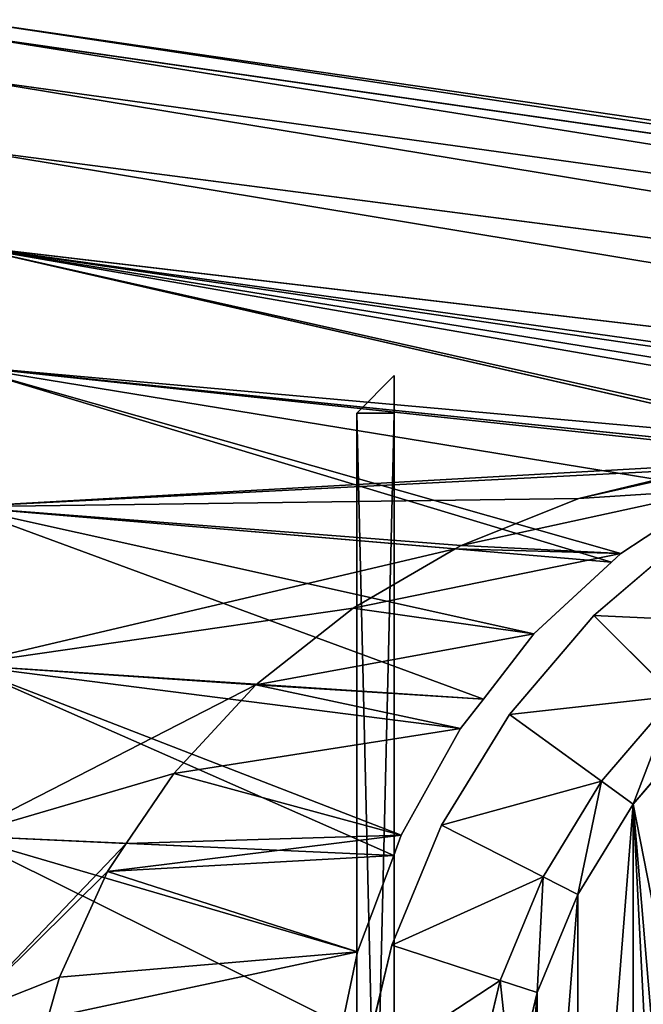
# Model space of a CAD drawing. Extents: x -0.1 to 19.2, y 0 to 39.3.
# Tile 152 of 215: x 5.543 to 6.374, y 32.997 to 34.309. Entities that reach past the tile are written whole.
import ezdxf

# ---------------------------------------------------------------- set-up
doc = ezdxf.new("R2010")
doc.units = 0
doc.header["$LTSCALE"] = 2.54
doc.layers.get('0').update_dxf_attribs({"color": 13, "linetype": 'CONTINUOUS'})

# ---------------------------------------------------------------- blocks, each defined once
blk = doc.blocks.new('KOMPONENT_9')
at = {"color": 41}
for p, q in [((1.9593, 0.8255), (1.9923, 0.9628)), ((1.9593, 0.8255), (1.9923, 0.9628)), ((2.0088, 0.8094, 0.05), (2.0436, 0.9546, 0.05)), ((2.0088, 0.8094, 0.05), (2.0436, 0.9546, 0.05)), ((2.153, 0.7625, 4.1773), (2.1935, 0.9309, 4.1773)), ((1.9053, 0.695), (1.9593, 0.8255)), ((1.9053, 0.695), (1.9593, 0.8255)), ((1.9593, 0.8255), (2.0088, 0.8094, 0.05)), ((1.9593, 0.8255), (2.0088, 0.8094, 0.05)), ((1.9516, 0.6714, 0.05), (2.0088, 0.8094, 0.05)), ((1.9516, 0.6714, 0.05), (2.0088, 0.8094, 0.05)), ((2.153, 0.7625, 4.1773), (2.0088, 0.8094, 0.05)), ((2.153, 0.7625, 4.1773), (2.0088, 0.8094, 0.05)), ((2.0868, 0.6025, 4.1773), (2.153, 0.7625, 4.1773)), ((1.8315, 0.5746), (1.9053, 0.695)), ((1.8315, 0.5746), (1.9053, 0.695)), ((1.9053, 0.695), (1.9516, 0.6714, 0.05)), ((1.9053, 0.695), (1.9516, 0.6714, 0.05)), ((1.8736, 0.544, 0.05), (1.9516, 0.6714, 0.05)), ((1.8736, 0.544, 0.05), (1.9516, 0.6714, 0.05)), ((2.0868, 0.6025, 4.1773), (1.9516, 0.6714, 0.05)), ((2.0868, 0.6025, 4.1773), (1.9516, 0.6714, 0.05)), ((1.9963, 0.4549, 4.1773), (2.0868, 0.6025, 4.1773)), ((1.7398, 0.4673), (1.8315, 0.5746)), ((1.7398, 0.4673), (1.8315, 0.5746)), ((1.8315, 0.5746), (1.8736, 0.544, 0.05)), ((1.8315, 0.5746), (1.8736, 0.544, 0.05)), ((1.7766, 0.4305, 0.05), (1.8736, 0.544, 0.05)), ((1.7766, 0.4305, 0.05), (1.8736, 0.544, 0.05)), ((1.9963, 0.4549, 4.1773), (1.8736, 0.544, 0.05)), ((1.9963, 0.4549, 4.1773), (1.8736, 0.544, 0.05)), ((1.8838, 0.3232, 4.1773), (1.9963, 0.4549, 4.1773)), ((1.8838, 0.3232, 4.1773), (1.7766, 0.4305, 0.05)), ((1.8838, 0.3232, 4.1773), (1.7766, 0.4305, 0.05)), ((1.7522, 0.2108, 4.1773), (1.8838, 0.3232, 4.1773))]:
    blk.add_line(p, q, dxfattribs=at)
mesh = blk.add_polyface(dxfattribs=at)
corners = [(0.2148, 1.2443), (0.2148, 0.9628), (0.2037, 1.1035), (0.2477, 1.3816), (0.2477, 0.8255), (0.3018, 1.512), (0.3018, 0.695), (0.3756, 1.6324), (0.3756, 0.5746), (0.4025, 1.1035), (0.4112, 1.2132), (0.4673, 1.7398), (0.4368, 1.3201), (0.4789, 1.4218), (0.5746, 1.8315), (0.5364, 1.5155), (0.6078, 1.5992), (0.695, 1.9053), (0.6915, 1.6706), (0.7853, 1.7281), (0.8255, 1.9593), (0.8869, 1.7702), (0.9628, 1.9923), (0.9939, 1.7959), (1.1035, 2.0033), (1.1035, 1.8045), (1.2443, 1.9923), (1.2132, 1.7959), (1.3201, 1.7702), (1.3816, 1.9593), (1.4218, 1.7281), (1.512, 1.9053), (1.5155, 1.6706), (1.6324, 1.8315), (1.5992, 1.5992), (1.6706, 1.5155), (1.7398, 1.7398), (1.7281, 1.4218), (1.7702, 1.3201), (1.8315, 1.6324), (1.7959, 1.2132), (1.8045, 1.1035), (0.4112, 0.9939), (0.4673, 0.4673), (0.4368, 0.8869), (0.4789, 0.7853), (0.5746, 0.3756), (0.5364, 0.6915), (0.6078, 0.6078), (0.695, 0.3018), (0.6915, 0.5364), (0.7853, 0.4789), (0.8255, 0.2477), (0.8869, 0.4368), (0.9628, 0.2148), (0.9939, 0.4112), (1.1035, 0.2037), (1.1035, 0.4025), (1.2132, 0.4112), (1.2443, 0.2148), (1.3201, 0.4368), (1.3816, 0.2477), (1.4218, 0.4789), (1.512, 0.3018), (1.5155, 0.5364), (1.6324, 0.3756), (1.5992, 0.6078), (1.6706, 0.6915), (1.7398, 0.4673), (1.7281, 0.7853), (1.7702, 0.8869), (1.8315, 0.5746), (1.7959, 0.9939), (1.9053, 1.512), (1.9053, 0.695), (1.9593, 1.3816), (1.9593, 0.8255), (1.9923, 1.2443), (1.9923, 0.9628), (2.0033, 1.1035)]
mesh.append_faces([[corners[k] for k in face] for face in [(0, 1, 2), (78, 77, 79)]], dxfattribs={"vtx0": -1, "color": 41})
mesh.append_faces([[corners[k] for k in face] for face in [(1, 3, 4), (4, 5, 6), (6, 7, 8), (9, 7, 10), (10, 11, 12), (12, 11, 13), (13, 14, 15), (15, 14, 16), (16, 17, 18), (18, 17, 19), (19, 20, 21), (21, 22, 23), (23, 24, 25), (25, 26, 27), (27, 26, 28), (28, 29, 30), (30, 31, 32), (32, 33, 34), (34, 33, 35), (35, 36, 37), (37, 36, 38), (38, 39, 40), (40, 39, 41), (8, 42, 43), (42, 8, 9), (43, 45, 46), (46, 48, 49), (49, 51, 52), (52, 53, 54), (54, 55, 56), (56, 58, 59), (59, 60, 61), (61, 62, 63), (63, 64, 65), (65, 67, 68), (68, 70, 71), (71, 73, 74), (74, 75, 76), (76, 77, 78)]], dxfattribs={"vtx0": -1, "vtx1": -1, "color": 41})
mesh.append_faces([[corners[k] for k in face] for face in [(8, 7, 9), (71, 41, 39)]], dxfattribs={"vtx0": -1, "vtx1": -1, "vtx2": -1, "color": 41})
mesh.append_faces([[corners[k] for k in face] for face in [(1, 0, 3), (4, 3, 5), (6, 5, 7), (10, 7, 11), (13, 11, 14), (16, 14, 17), (19, 17, 20), (21, 20, 22), (23, 22, 24), (25, 24, 26), (28, 26, 29), (30, 29, 31), (32, 31, 33), (35, 33, 36), (38, 36, 39), (43, 42, 44), (43, 44, 45), (46, 45, 47), (46, 47, 48), (49, 48, 50), (49, 50, 51), (52, 51, 53), (54, 53, 55), (56, 55, 57), (56, 57, 58), (59, 58, 60), (61, 60, 62), (63, 62, 64), (65, 64, 66), (65, 66, 67), (68, 67, 69), (68, 69, 70), (71, 70, 72), (71, 72, 41), (71, 39, 73), (74, 73, 75), (76, 75, 77)]], dxfattribs={"vtx0": -1, "vtx2": -1, "color": 41})
mesh = blk.add_polyface(dxfattribs=at)
corners = [(1.9923, 0.9628), (2.0088, 0.8094, 0.05), (1.9593, 0.8255), (2.0436, 0.9546, 0.05)]
mesh.append_faces([[corners[k] for k in face] for face in [(0, 1, 2), (1, 0, 3)]], dxfattribs={"vtx0": -1, "color": 41})
mesh = blk.add_polyface(dxfattribs=at)
corners = [(2.0088, 0.8094, 0.05), (2.1935, 0.9309, 4.1773), (2.153, 0.7625, 4.1773), (2.0436, 0.9546, 0.05)]
mesh.append_faces([[corners[k] for k in face] for face in [(0, 1, 2), (1, 0, 3)]], dxfattribs={"vtx0": -1, "color": 41})
mesh = blk.add_polyface(dxfattribs=at)
corners = [(1.9593, 0.8255), (1.9516, 0.6714, 0.05), (1.9053, 0.695), (2.0088, 0.8094, 0.05)]
mesh.append_faces([[corners[k] for k in face] for face in [(0, 1, 2), (1, 0, 3)]], dxfattribs={"vtx0": -1, "color": 41})
mesh = blk.add_polyface(dxfattribs=at)
corners = [(1.9516, 0.6714, 0.05), (2.153, 0.7625, 4.1773), (2.0868, 0.6025, 4.1773), (2.0088, 0.8094, 0.05)]
mesh.append_faces([[corners[k] for k in face] for face in [(0, 1, 2), (1, 0, 3)]], dxfattribs={"vtx0": -1, "color": 41})
mesh = blk.add_polyface(dxfattribs=at)
corners = [(1.9053, 0.695), (1.8736, 0.544, 0.05), (1.8315, 0.5746), (1.9516, 0.6714, 0.05)]
mesh.append_faces([[corners[k] for k in face] for face in [(0, 1, 2), (1, 0, 3)]], dxfattribs={"vtx0": -1, "color": 41})
mesh = blk.add_polyface(dxfattribs=at)
corners = [(1.8736, 0.544, 0.05), (2.0868, 0.6025, 4.1773), (1.9963, 0.4549, 4.1773), (1.9516, 0.6714, 0.05)]
mesh.append_faces([[corners[k] for k in face] for face in [(0, 1, 2), (1, 0, 3)]], dxfattribs={"vtx0": -1, "color": 41})
mesh = blk.add_polyface(dxfattribs=at)
corners = [(1.8315, 0.5746), (1.7766, 0.4305, 0.05), (1.7398, 0.4673), (1.8736, 0.544, 0.05)]
mesh.append_faces([[corners[k] for k in face] for face in [(0, 1, 2), (1, 0, 3)]], dxfattribs={"vtx0": -1, "color": 41})
mesh = blk.add_polyface(dxfattribs=at)
corners = [(1.7766, 0.4305, 0.05), (1.9963, 0.4549, 4.1773), (1.8838, 0.3232, 4.1773), (1.8736, 0.544, 0.05)]
mesh.append_faces([[corners[k] for k in face] for face in [(0, 1, 2), (1, 0, 3)]], dxfattribs={"vtx0": -1, "color": 41})
mesh = blk.add_polyface(dxfattribs=at)
corners = [(1.8838, 0.3232, 4.1773), (1.663, 0.3335, 0.05), (1.7766, 0.4305, 0.05), (1.7522, 0.2108, 4.1773)]
mesh.append_faces([[corners[k] for k in face] for face in [(0, 1, 2), (1, 0, 3)]], dxfattribs={"vtx0": -1, "color": 41})
blk = doc.blocks.new('GRUPUJ_49')
at = {"color": 41}
for p, q in [((2.15, 21.1914), (2.15, 21.2414, 0.05)), ((2.15, 21.1914), (2.15, 21.2414, 0.05)), ((2.2, 21.1914, 0.05), (2.15, 21.1914)), ((2.2, 21.1914, 0.05), (2.15, 21.1914)), ((2.15, 21.0214), (2.2, 21.0214, 0.05)), ((2.15, 21.0214), (2.15, 20.9714, 0.05)), ((2.15, 21.0214), (2.15, 20.9714, 0.05)), ((2.15, 21.0214), (2.2, 21.0214, 0.05)), ((2.15, 20.8914), (2.15, 20.9414, 0.05)), ((2.15, 20.8914), (2.15, 20.9414, 0.05)), ((2.15, 20.8914), (2.15, 0.05)), ((2.15, 20.8914), (2.15, 0.05)), ((2.2, 20.8914, 0.05), (2.15, 20.8914)), ((2.2, 20.8914, 0.05), (2.15, 20.8914)), ((0.05, 0.05), (2.15, 0.05)), ((0.05, 0.05), (2.15, 0.05)), ((2.15, 0.05), (2.2, 0.05, 0.05)), ((2.15, 0.05), (2.15, 0, 0.05)), ((2.15, 0.05), (2.2, 0.05, 0.05)), ((2.15, 0.05), (2.15, 0, 0.05))]:
    blk.add_line(p, q, dxfattribs=at)
mesh = blk.add_polyface(dxfattribs=at)
corners = [(2.15, 21.2414, 0.05), (0.05, 21.1914), (0.05, 21.2414, 0.05), (2.15, 21.1914)]
mesh.append_faces([[corners[k] for k in face] for face in [(0, 1, 2), (1, 0, 3)]], dxfattribs={"vtx0": -1, "color": 41})
mesh = blk.add_polyface(dxfattribs=at)
corners = [(2.15, 21.2414, 0.05), (2.2, 21.1914, 0.05), (2.15, 21.1914)]
mesh.append_faces([[corners[k] for k in face] for face in [(0, 1, 2)]], dxfattribs={"color": 41})
mesh = blk.add_polyface(dxfattribs=at)
corners = [(2.15, 21.1914), (2.2, 21.0214, 0.05), (2.15, 21.0214), (2.2, 21.1914, 0.05)]
mesh.append_faces([[corners[k] for k in face] for face in [(0, 1, 2), (1, 0, 3)]], dxfattribs={"vtx0": -1, "color": 41})
mesh = blk.add_polyface(dxfattribs=at)
corners = [(2.15, 21.0214), (0.05, 20.9714, 0.05), (0.05, 21.0214), (2.15, 20.9714, 0.05)]
mesh.append_faces([[corners[k] for k in face] for face in [(0, 1, 2), (1, 0, 3)]], dxfattribs={"vtx0": -1, "color": 41})
mesh = blk.add_polyface(dxfattribs=at)
corners = [(2.2, 21.0214, 0.05), (2.15, 20.9714, 0.05), (2.15, 21.0214)]
mesh.append_faces([[corners[k] for k in face] for face in [(0, 1, 2)]], dxfattribs={"color": 41})
mesh = blk.add_polyface(dxfattribs=at)
corners = [(2.15, 20.9414, 0.05), (0.05, 20.8914), (0.05, 20.9414, 0.05), (2.15, 20.8914)]
mesh.append_faces([[corners[k] for k in face] for face in [(0, 1, 2), (1, 0, 3)]], dxfattribs={"vtx0": -1, "color": 41})
mesh = blk.add_polyface(dxfattribs=at)
corners = [(2.15, 20.9414, 0.05), (2.2, 20.8914, 0.05), (2.15, 20.8914)]
mesh.append_faces([[corners[k] for k in face] for face in [(0, 1, 2)]], dxfattribs={"color": 41})
mesh = blk.add_polyface(dxfattribs=at)
corners = [(2.15, 20.8914), (0.05, 0.05), (0.05, 20.8914), (2.15, 0.05)]
mesh.append_faces([[corners[k] for k in face] for face in [(0, 1, 2), (1, 0, 3)]], dxfattribs={"vtx0": -1, "color": 41})
mesh = blk.add_polyface(dxfattribs=at)
corners = [(2.15, 20.8914), (2.2, 0.05, 0.05), (2.15, 0.05), (2.2, 20.8914, 0.05)]
mesh.append_faces([[corners[k] for k in face] for face in [(0, 1, 2), (1, 0, 3)]], dxfattribs={"vtx0": -1, "color": 41})
mesh = blk.add_polyface(dxfattribs=at)
corners = [(2.15, 0, 0.05), (0.05, 0.05), (2.15, 0.05), (0.05, 0, 0.05)]
mesh.append_faces([[corners[k] for k in face] for face in [(0, 1, 2), (1, 0, 3)]], dxfattribs={"vtx0": -1, "color": 41})
mesh = blk.add_polyface(dxfattribs=at)
corners = [(2.2, 0.05, 0.05), (2.15, 0, 0.05), (2.15, 0.05)]
mesh.append_faces([[corners[k] for k in face] for face in [(0, 1, 2)]], dxfattribs={"color": 41})
blk = doc.blocks.new('OLTENS_SOG_S_UCHAWKA_PRYSZ')
at = {"color": 253}
blk.add_blockref('GRUPUJ_49', (0, 0), dxfattribs=at)
at = {"color": 0, "extrusion": (-5.86318e-31, 1, -3.82857e-16), "rotation": 270}
blk.add_blockref('KOMPONENT_9', (-2.2035, 2.2, -4.1773), dxfattribs=at)
blk = doc.blocks.new('GRUPUJ_51')
at = {"color": 41}
for p, q in [((5.4648, 4.4242, 7.3515), (8.1648, 4.0316, 7.3515)), ((5.4648, 4.4242, 7.3515), (8.1648, 4.0316, 7.3515)), ((5.4648, 4.4048, 7.5978), (8.1648, 4.017, 7.5363)), ((5.4648, 4.4048, 7.5978), (8.1648, 4.017, 7.5363)), ((5.4648, 4.4048, 7.1052), (8.1648, 4.017, 7.1667)), ((5.4648, 4.4048, 7.1052), (8.1648, 4.017, 7.1667)), ((5.4648, 4.3472, 7.838), (8.1648, 3.9737, 7.7166)), ((5.4648, 4.3472, 6.865), (8.1648, 3.9737, 6.9864)), ((5.4648, 4.3472, 7.838), (8.1648, 3.9737, 7.7166)), ((5.4648, 4.3472, 6.865), (8.1648, 3.9737, 6.9864)), ((5.4648, 4.2526, 6.6368), (8.1648, 3.9028, 6.8151)), ((5.4648, 4.2526, 6.6368), (8.1648, 3.9028, 6.8151)), ((5.4648, 4.2526, 8.0662), (8.1648, 3.9028, 7.8879)), ((5.4648, 4.2526, 8.0662), (8.1648, 3.9028, 7.8879)), ((5.4648, 4.1236, 6.4262), (8.1648, 3.8059, 6.657)), ((5.4648, 4.1236, 6.4262), (8.1648, 3.8059, 6.657)), ((5.4648, 4.1236, 8.2768), (8.1648, 3.8059, 8.046)), ((5.4648, 4.1236, 8.2768), (8.1648, 3.8059, 8.046)), ((5.4648, 3.9631, 8.4646), (6.5885, 3.8476, 8.3491)), ((5.4648, 3.9631, 6.2384), (6.7393, 3.8321, 6.3694)), ((5.4648, 3.9631, 6.2384), (6.7393, 3.8321, 6.3694)), ((5.4648, 3.9631, 8.4646), (6.5885, 3.8476, 8.3491)), ((6.6164, 3.8598, 8.3286), (6.2881, 3.786, 6.2441)), ((6.6164, 3.8598, 8.3286), (6.2881, 3.786, 6.2441)), ((6.4508, 3.8254, 6.3087), (6.2881, 3.786, 6.2441)), ((6.4508, 3.8254, 6.3087), (6.2881, 3.786, 6.2441)), ((6.4736, 3.798, 8.4134), (6.1311, 3.7234, 6.1606)), ((6.4736, 3.798, 8.4134), (6.1311, 3.7234, 6.1606)), ((6.344, 3.713, 8.5107), (6.4736, 3.798, 8.4134)), ((6.344, 3.713, 8.5107), (6.4736, 3.798, 8.4134)), ((6.2881, 3.786, 6.2441), (6.1311, 3.7234, 6.1606)), ((6.2881, 3.786, 6.2441), (6.1311, 3.7234, 6.1606)), ((5.4648, 3.7753, 8.6251), (6.3316, 3.7012, 8.5231)), ((5.4648, 3.7753, 8.6251), (6.3316, 3.7012, 8.5231)), ((5.4648, 3.7753, 6.0779), (6.1234, 3.719, 6.1554)), ((5.4648, 3.7753, 6.0779), (6.1234, 3.719, 6.1554)), ((6.1234, 3.719, 6.1554), (5.9873, 3.6401, 6.0839)), ((6.1234, 3.719, 6.1554), (5.9873, 3.6401, 6.0839)), ((6.1311, 3.7234, 6.1606), (6.1234, 3.719, 6.1554)), ((6.1311, 3.7234, 6.1606), (6.1234, 3.719, 6.1554)), ((6.344, 3.713, 8.5107), (5.9873, 3.6401, 6.0839)), ((6.344, 3.713, 8.5107), (5.9873, 3.6401, 6.0839)), ((6.2281, 3.606, 8.599), (6.3316, 3.7012, 8.5231)), ((6.2281, 3.606, 8.599), (6.3316, 3.7012, 8.5231)), ((6.3316, 3.7012, 8.5231), (6.344, 3.713, 8.5107)), ((6.3316, 3.7012, 8.5231), (6.344, 3.713, 8.5107)), ((5.9873, 3.6401, 6.0839), (5.8576, 3.5378, 5.9994)), ((5.9873, 3.6401, 6.0839), (5.8576, 3.5378, 5.9994)), ((6.2281, 3.606, 8.599), (5.8576, 3.5378, 5.9994)), ((6.2281, 3.606, 8.599), (5.8576, 3.5378, 5.9994)), ((6.1609, 3.5187, 8.664), (6.2281, 3.606, 8.599)), ((6.1609, 3.5187, 8.664), (6.2281, 3.606, 8.599)), ((5.4648, 3.5647, 8.7541), (6.1609, 3.5187, 8.664)), ((5.4648, 3.5647, 8.7541), (6.1609, 3.5187, 8.664)), ((5.4648, 3.5647, 5.9489), (5.8576, 3.5378, 5.9994)), ((5.4648, 3.5647, 5.9489), (5.8576, 3.5378, 5.9994)), ((5.8576, 3.5378, 5.9994), (5.7484, 3.4199, 5.9334)), ((5.8576, 3.5378, 5.9994), (5.7484, 3.4199, 5.9334)), ((6.1301, 3.4799, 8.6849), (6.1609, 3.5187, 8.664)), ((6.1301, 3.4799, 8.6849), (6.1609, 3.5187, 8.664)), ((6.1301, 3.4799, 8.6849), (5.7484, 3.4199, 5.9334)), ((6.1301, 3.4799, 8.6849), (5.7484, 3.4199, 5.9334)), ((6.0511, 3.3375, 8.7563), (6.1301, 3.4799, 8.6849)), ((6.0511, 3.3375, 8.7563), (6.1301, 3.4799, 8.6849)), ((5.7484, 3.4199, 5.9334), (5.6847, 3.3266, 5.8847)), ((5.7484, 3.4199, 5.9334), (5.6847, 3.3266, 5.8847)), ((5.4648, 3.3365, 8.8487), (6.0415, 3.3105, 8.7689)), ((5.4648, 3.3365, 8.8487), (6.0415, 3.3105, 8.7689)), ((5.4648, 3.3365, 5.8543), (5.6847, 3.3266, 5.8847)), ((5.4648, 3.3365, 5.8543), (5.6847, 3.3266, 5.8847)), ((6.0511, 3.3375, 8.7563), (5.6599, 3.289, 5.872)), ((6.0511, 3.3375, 8.7563), (5.6599, 3.289, 5.872)), ((6.0415, 3.3105, 8.7689), (6.0511, 3.3375, 8.7563)), ((6.0415, 3.3105, 8.7689), (6.0511, 3.3375, 8.7563)), ((5.6847, 3.3266, 5.8847), (5.6599, 3.289, 5.872)), ((5.6847, 3.3266, 5.8847), (5.6599, 3.289, 5.872)), ((5.9929, 3.1823, 8.807), (6.0415, 3.3105, 8.7689)), ((5.9929, 3.1823, 8.807), (6.0415, 3.3105, 8.7689)), ((5.6599, 3.289, 5.872), (5.5956, 3.1482, 5.8286)), ((5.6599, 3.289, 5.872), (5.5956, 3.1482, 5.8286)), ((5.9929, 3.1823, 8.807), (5.5956, 3.1482, 5.8286)), ((5.9929, 3.1823, 8.807), (5.5956, 3.1482, 5.8286)), ((5.9727, 3.0847, 8.8334), (5.9929, 3.1823, 8.807)), ((5.9727, 3.0847, 8.8334), (5.9929, 3.1823, 8.807)), ((5.5956, 3.1482, 5.8286), (5.5804, 3.0936, 5.8133)), ((5.5956, 3.1482, 5.8286), (5.5804, 3.0936, 5.8133))]:
    blk.add_line(p, q, dxfattribs=at)
mesh = blk.add_polyface(dxfattribs=at)
corners = [(5.4648, 4.4242, 7.3515), (8.1648, 4.017, 7.5363), (8.1648, 4.0316, 7.3515), (5.4648, 4.4048, 7.5978)]
mesh.append_faces([[corners[k] for k in face] for face in [(0, 1, 2), (1, 0, 3)]], dxfattribs={"vtx0": -1, "color": 41})
mesh = blk.add_polyface(dxfattribs=at)
corners = [(5.4648, 4.4242, 7.3515), (8.1648, 4.017, 7.1667), (5.4648, 4.4048, 7.1052), (8.1648, 4.0316, 7.3515)]
mesh.append_faces([[corners[k] for k in face] for face in [(0, 1, 2), (1, 0, 3)]], dxfattribs={"vtx0": -1, "color": 41})
mesh = blk.add_polyface(dxfattribs=at)
corners = [(5.4648, 4.4048, 7.5978), (8.1648, 3.9737, 7.7166), (8.1648, 4.017, 7.5363), (5.4648, 4.3472, 7.838)]
mesh.append_faces([[corners[k] for k in face] for face in [(0, 1, 2), (1, 0, 3)]], dxfattribs={"vtx0": -1, "color": 41})
mesh = blk.add_polyface(dxfattribs=at)
corners = [(5.4648, 4.4048, 7.1052), (8.1648, 3.9737, 6.9864), (5.4648, 4.3472, 6.865), (8.1648, 4.017, 7.1667)]
mesh.append_faces([[corners[k] for k in face] for face in [(0, 1, 2), (1, 0, 3)]], dxfattribs={"vtx0": -1, "color": 41})
mesh = blk.add_polyface(dxfattribs=at)
corners = [(5.4648, 4.3472, 6.865), (8.1648, 3.9028, 6.8151), (5.4648, 4.2526, 6.6368), (8.1648, 3.9737, 6.9864)]
mesh.append_faces([[corners[k] for k in face] for face in [(0, 1, 2), (1, 0, 3)]], dxfattribs={"vtx0": -1, "color": 41})
mesh = blk.add_polyface(dxfattribs=at)
corners = [(5.4648, 4.3472, 7.838), (8.1648, 3.9028, 7.8879), (8.1648, 3.9737, 7.7166), (5.4648, 4.2526, 8.0662)]
mesh.append_faces([[corners[k] for k in face] for face in [(0, 1, 2), (1, 0, 3)]], dxfattribs={"vtx0": -1, "color": 41})
mesh = blk.add_polyface(dxfattribs=at)
corners = [(5.4648, 4.2526, 6.6368), (8.1648, 3.8059, 6.657), (5.4648, 4.1236, 6.4262), (8.1648, 3.9028, 6.8151)]
mesh.append_faces([[corners[k] for k in face] for face in [(0, 1, 2), (1, 0, 3)]], dxfattribs={"vtx0": -1, "color": 41})
mesh = blk.add_polyface(dxfattribs=at)
corners = [(5.4648, 4.2526, 8.0662), (8.1648, 3.8059, 8.046), (8.1648, 3.9028, 7.8879), (5.4648, 4.1236, 8.2768)]
mesh.append_faces([[corners[k] for k in face] for face in [(0, 1, 2), (1, 0, 3)]], dxfattribs={"vtx0": -1, "color": 41})
mesh = blk.add_polyface(dxfattribs=at)
corners = [(5.4648, 4.1236, 6.4262), (6.7393, 3.8321, 6.3694), (5.4648, 3.9631, 6.2384), (6.7761, 3.8297, 6.3749), (8.1648, 3.6855, 6.516), (6.7869, 3.8272, 6.3743), (8.1648, 3.8059, 6.657)]
mesh.append_faces([[corners[k] for k in face] for face in [(0, 1, 2), (3, 4, 5), (4, 0, 6)]], dxfattribs={"vtx0": -1, "color": 41})
mesh.append_faces([[corners[k] for k in face] for face in [(1, 0, 3)]], dxfattribs={"vtx0": -1, "vtx1": -1, "color": 41})
mesh.append_faces([[corners[k] for k in face] for face in [(4, 3, 0)]], dxfattribs={"vtx0": -1, "vtx1": -1, "vtx2": -1, "color": 41})
mesh = blk.add_polyface(dxfattribs=at)
corners = [(5.4648, 4.1236, 8.2768), (7.092, 3.8962, 8.1797), (8.1648, 3.8059, 8.046), (6.9276, 3.9091, 8.2014), (6.7679, 3.8968, 8.2514), (6.6164, 3.8598, 8.3286), (5.4648, 3.9631, 8.4646), (6.5885, 3.8476, 8.3491), (8.1648, 3.6855, 8.187), (7.2575, 3.8586, 8.1868), (7.4206, 3.797, 8.2226), (7.5009, 3.7538, 8.2553)]
mesh.append_faces([[corners[k] for k in face] for face in [(5, 6, 7), (8, 10, 11)]], dxfattribs={"vtx0": -1, "color": 41})
mesh.append_faces([[corners[k] for k in face] for face in [(0, 1, 2), (1, 0, 3), (3, 0, 4), (4, 0, 5)]], dxfattribs={"vtx0": -1, "vtx1": -1, "color": 41})
mesh.append_faces([[corners[k] for k in face] for face in [(5, 0, 6), (1, 8, 2), (8, 1, 9), (8, 9, 10)]], dxfattribs={"vtx0": -1, "vtx2": -1, "color": 41})
mesh = blk.add_polyface(dxfattribs=at)
corners = [(6.3316, 3.7012, 8.5231), (5.4648, 3.9631, 8.4646), (5.4648, 3.7753, 8.6251), (6.344, 3.713, 8.5107), (6.4736, 3.798, 8.4134), (6.5885, 3.8476, 8.3491)]
mesh.append_faces([[corners[k] for k in face] for face in [(0, 1, 2), (1, 4, 5)]], dxfattribs={"vtx0": -1, "color": 41})
mesh.append_faces([[corners[k] for k in face] for face in [(1, 0, 3), (1, 3, 4)]], dxfattribs={"vtx0": -1, "vtx2": -1, "color": 41})
mesh = blk.add_polyface(dxfattribs=at)
corners = [(5.4648, 3.9631, 6.2384), (6.6149, 3.8401, 6.3526), (5.4648, 3.7753, 6.0779), (6.7393, 3.8321, 6.3694), (6.4508, 3.8254, 6.3087), (6.2881, 3.786, 6.2441), (6.1311, 3.7234, 6.1606), (6.1234, 3.719, 6.1554)]
mesh.append_faces([[corners[k] for k in face] for face in [(1, 0, 3), (2, 6, 7)]], dxfattribs={"vtx0": -1, "color": 41})
mesh.append_faces([[corners[k] for k in face] for face in [(0, 1, 2)]], dxfattribs={"vtx0": -1, "vtx1": -1, "color": 41})
mesh.append_faces([[corners[k] for k in face] for face in [(2, 1, 4), (2, 4, 5), (2, 5, 6)]], dxfattribs={"vtx0": -1, "vtx2": -1, "color": 41})
mesh = blk.add_polyface(dxfattribs=at)
corners = [(6.4508, 3.8254, 6.3087), (6.6164, 3.8598, 8.3286), (6.2881, 3.786, 6.2441), (6.7679, 3.8968, 8.2514)]
mesh.append_faces([[corners[k] for k in face] for face in [(0, 1, 2), (1, 0, 3)]], dxfattribs={"vtx0": -1, "color": 41})
mesh = blk.add_polyface(dxfattribs=at)
corners = [(6.2881, 3.786, 6.2441), (6.4736, 3.798, 8.4134), (6.1311, 3.7234, 6.1606), (6.6164, 3.8598, 8.3286), (6.5885, 3.8476, 8.3491)]
mesh.append_faces([[corners[k] for k in face] for face in [(0, 1, 2), (1, 3, 4)]], dxfattribs={"vtx0": -1, "color": 41})
mesh.append_faces([[corners[k] for k in face] for face in [(1, 0, 3)]], dxfattribs={"vtx0": -1, "vtx2": -1, "color": 41})
mesh = blk.add_polyface(dxfattribs=at)
corners = [(6.1234, 3.719, 6.1554), (6.344, 3.713, 8.5107), (5.9873, 3.6401, 6.0839), (6.1311, 3.7234, 6.1606), (6.4736, 3.798, 8.4134)]
mesh.append_faces([[corners[k] for k in face] for face in [(0, 1, 2), (1, 3, 4)]], dxfattribs={"vtx0": -1, "color": 41})
mesh.append_faces([[corners[k] for k in face] for face in [(1, 0, 3)]], dxfattribs={"vtx0": -1, "vtx2": -1, "color": 41})
mesh = blk.add_polyface(dxfattribs=at)
corners = [(6.1609, 3.5187, 8.664), (5.4648, 3.7753, 8.6251), (5.4648, 3.5647, 8.7541), (6.2281, 3.606, 8.599), (6.3316, 3.7012, 8.5231)]
mesh.append_faces([[corners[k] for k in face] for face in [(0, 1, 2), (1, 3, 4)]], dxfattribs={"vtx0": -1, "color": 41})
mesh.append_faces([[corners[k] for k in face] for face in [(1, 0, 3)]], dxfattribs={"vtx0": -1, "vtx2": -1, "color": 41})
mesh = blk.add_polyface(dxfattribs=at)
corners = [(6.1234, 3.719, 6.1554), (5.4648, 3.5647, 5.9489), (5.4648, 3.7753, 6.0779), (5.9873, 3.6401, 6.0839), (5.8576, 3.5378, 5.9994)]
mesh.append_faces([[corners[k] for k in face] for face in [(0, 1, 2), (1, 3, 4)]], dxfattribs={"vtx0": -1, "color": 41})
mesh.append_faces([[corners[k] for k in face] for face in [(1, 0, 3)]], dxfattribs={"vtx0": -1, "vtx2": -1, "color": 41})
mesh = blk.add_polyface(dxfattribs=at)
corners = [(5.9873, 3.6401, 6.0839), (6.2281, 3.606, 8.599), (5.8576, 3.5378, 5.9994), (6.344, 3.713, 8.5107), (6.3316, 3.7012, 8.5231)]
mesh.append_faces([[corners[k] for k in face] for face in [(0, 1, 2), (1, 3, 4)]], dxfattribs={"vtx0": -1, "color": 41})
mesh.append_faces([[corners[k] for k in face] for face in [(1, 0, 3)]], dxfattribs={"vtx0": -1, "vtx2": -1, "color": 41})
mesh = blk.add_polyface(dxfattribs=at)
corners = [(5.8576, 3.5378, 5.9994), (6.1301, 3.4799, 8.6849), (5.7484, 3.4199, 5.9334), (6.1609, 3.5187, 8.664), (6.2281, 3.606, 8.599)]
mesh.append_faces([[corners[k] for k in face] for face in [(0, 1, 2), (3, 0, 4)]], dxfattribs={"vtx0": -1, "color": 41})
mesh.append_faces([[corners[k] for k in face] for face in [(1, 0, 3)]], dxfattribs={"vtx0": -1, "vtx1": -1, "color": 41})
mesh = blk.add_polyface(dxfattribs=at)
corners = [(6.0415, 3.3105, 8.7689), (5.4648, 3.5647, 8.7541), (5.4648, 3.3365, 8.8487), (6.0511, 3.3375, 8.7563), (6.1301, 3.4799, 8.6849), (6.1609, 3.5187, 8.664)]
mesh.append_faces([[corners[k] for k in face] for face in [(0, 1, 2), (1, 4, 5)]], dxfattribs={"vtx0": -1, "color": 41})
mesh.append_faces([[corners[k] for k in face] for face in [(1, 0, 3), (1, 3, 4)]], dxfattribs={"vtx0": -1, "vtx2": -1, "color": 41})
mesh = blk.add_polyface(dxfattribs=at)
corners = [(5.8576, 3.5378, 5.9994), (5.4648, 3.3365, 5.8543), (5.4648, 3.5647, 5.9489), (5.7484, 3.4199, 5.9334), (5.6847, 3.3266, 5.8847)]
mesh.append_faces([[corners[k] for k in face] for face in [(0, 1, 2), (1, 3, 4)]], dxfattribs={"vtx0": -1, "color": 41})
mesh.append_faces([[corners[k] for k in face] for face in [(1, 0, 3)]], dxfattribs={"vtx0": -1, "vtx2": -1, "color": 41})
mesh = blk.add_polyface(dxfattribs=at)
corners = [(5.6847, 3.3266, 5.8847), (6.0511, 3.3375, 8.7563), (5.6599, 3.289, 5.872), (5.7484, 3.4199, 5.9334), (6.1301, 3.4799, 8.6849)]
mesh.append_faces([[corners[k] for k in face] for face in [(0, 1, 2), (1, 3, 4)]], dxfattribs={"vtx0": -1, "color": 41})
mesh.append_faces([[corners[k] for k in face] for face in [(1, 0, 3)]], dxfattribs={"vtx0": -1, "vtx2": -1, "color": 41})
mesh = blk.add_polyface(dxfattribs=at)
corners = [(5.9727, 3.0847, 8.8334), (5.4648, 3.3365, 8.8487), (5.4648, 3.0963, 8.9063), (5.9929, 3.1823, 8.807), (6.0415, 3.3105, 8.7689)]
mesh.append_faces([[corners[k] for k in face] for face in [(0, 1, 2), (1, 3, 4)]], dxfattribs={"vtx0": -1, "color": 41})
mesh.append_faces([[corners[k] for k in face] for face in [(1, 0, 3)]], dxfattribs={"vtx0": -1, "vtx2": -1, "color": 41})
mesh = blk.add_polyface(dxfattribs=at)
corners = [(5.6847, 3.3266, 5.8847), (5.4648, 3.0963, 5.7967), (5.4648, 3.3365, 5.8543), (5.6599, 3.289, 5.872), (5.5956, 3.1482, 5.8286), (5.5804, 3.0936, 5.8133)]
mesh.append_faces([[corners[k] for k in face] for face in [(0, 1, 2), (1, 4, 5)]], dxfattribs={"vtx0": -1, "color": 41})
mesh.append_faces([[corners[k] for k in face] for face in [(1, 0, 3), (1, 3, 4)]], dxfattribs={"vtx0": -1, "vtx2": -1, "color": 41})
mesh = blk.add_polyface(dxfattribs=at)
corners = [(5.6599, 3.289, 5.872), (5.9929, 3.1823, 8.807), (5.5956, 3.1482, 5.8286), (6.0415, 3.3105, 8.7689), (6.0511, 3.3375, 8.7563)]
mesh.append_faces([[corners[k] for k in face] for face in [(0, 1, 2), (3, 0, 4)]], dxfattribs={"vtx0": -1, "color": 41})
mesh.append_faces([[corners[k] for k in face] for face in [(1, 0, 3)]], dxfattribs={"vtx0": -1, "vtx1": -1, "color": 41})
mesh = blk.add_polyface(dxfattribs=at)
corners = [(5.5804, 3.0936, 5.8133), (5.9576, 3.0184, 8.8408), (5.5565, 3.0008, 5.8025), (5.9727, 3.0847, 8.8334), (5.9929, 3.1823, 8.807), (5.5956, 3.1482, 5.8286)]
mesh.append_faces([[corners[k] for k in face] for face in [(0, 1, 2), (4, 0, 5)]], dxfattribs={"vtx0": -1, "color": 41})
mesh.append_faces([[corners[k] for k in face] for face in [(1, 0, 3), (3, 0, 4)]], dxfattribs={"vtx0": -1, "vtx1": -1, "color": 41})
blk = doc.blocks.new('GRUPUJ_55')
at = {"color": 41}
blk.add_blockref('GRUPUJ_51', (0, 29.8848, 46.8576), dxfattribs=at)
at = {"color": 0, "extrusion": (1, 3.82857e-16, -3.82857e-16)}
blk.add_blockref('OLTENS_SOG_S_UCHAWKA_PRYSZ', (31.6348, 56.4589, 5.992), dxfattribs=at)

msp = doc.modelspace()

# ---------------------------------------------------------------- block references
at = {"color": 0}
msp.add_blockref('GRUPUJ_55', (0, 0), dxfattribs=at)

doc.saveas('drawing.dxf')
